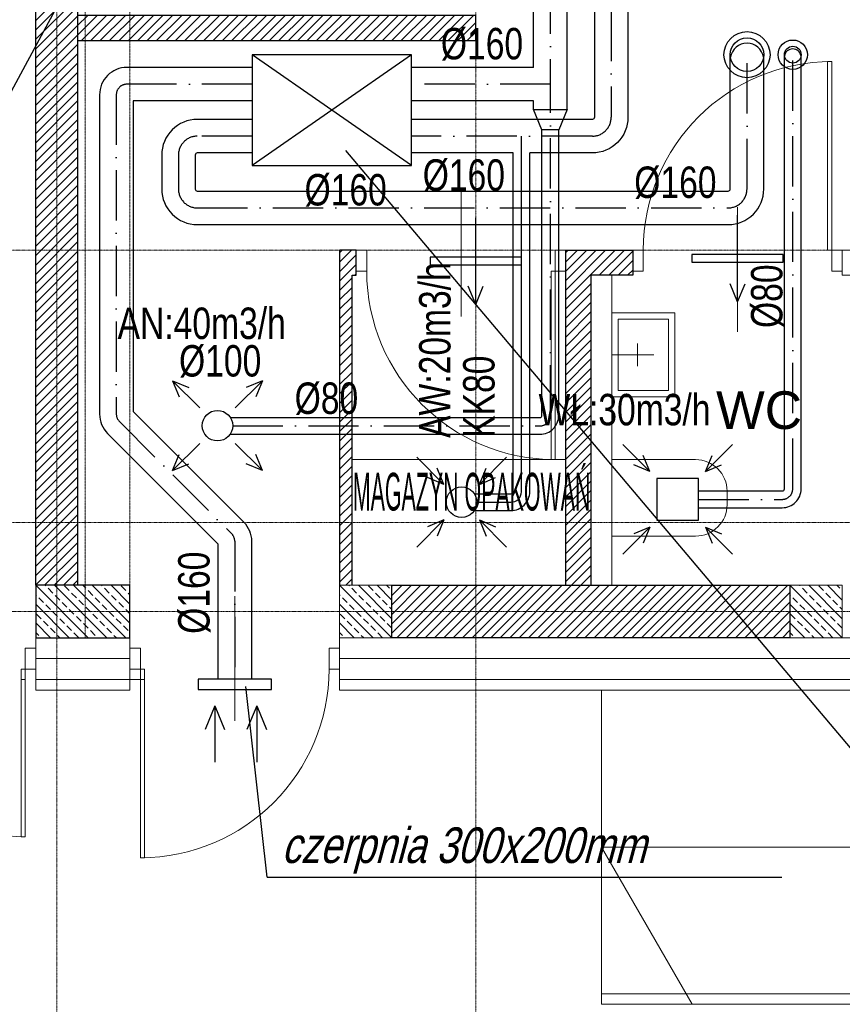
# Model space of a CAD drawing. Header units: millimetres. Extents: x 49908 to 79848, y -11883 to -3092.
# Tile 198 of 222: x 77273 to 77665, y -6787 to -6317. Entities that reach past the tile are written whole.
import ezdxf
from ezdxf.enums import TextEntityAlignment as Align

# ---------------------------------------------------------------- set-up
doc = ezdxf.new("R2010")
doc.units = ezdxf.units.MM
for name, pattern in [('ACAD_ISO10W100', [18, 12, -3, 0, -3]), ('AUSGEZOGEN', [0]), ('DASHDOT', [1, 0.5, -0.25, 0, -0.25]), ('DASHED', [19.05, 12.7, -6.35])]:
    doc.linetypes.add(name, pattern=pattern)
doc.layers.get('0').update_dxf_attribs({"color": 9, "lineweight": 9})
for name, color, linetype, lineweight in [('A opis', 9, 'Continuous', 13), ('A stolarka', 9, 'Continuous', 9), ('A wyp ruchome', 9, 'Continuous', 9), ('A_CIENKA', 9, 'Continuous', 9), ('A_HATCH', 9, 'Continuous', 9), ('A_IZOLACJA', 9, 'ZIGZAG', 9), ('A_KONSTRUKCJA', 9, 'Continuous', 25), ('A_MUROWANE', 9, 'Continuous', 25), ('A_OSIE', 9, 'DASHDOT', 9), ('A_PRZERYW', 9, 'DASHED', 9), ('\x9dciany', 9, 'Continuous', 9)]:
    doc.layers.add(name, color=color, linetype=linetype, lineweight=lineweight)
for name, color, linetype, true_color in [('S_W_Opis', 7, 'Continuous', 0xb000eb), ('S_W_went czerpanie', 7, 'Continuous', 0x0582ff), ('S_W_went nawiewna', 7, 'Continuous', 0x129b2b), ('S_W_went wyrzut', 7, 'Continuous', 0xa32900), ('S_W_went wywiewna', 7, 'Continuous', 0xdf5d0c)]:
    doc.layers.add(name, color=color, linetype=linetype, true_color=true_color)
doc.styles.add('Arial CE', font='arial.ttf')
doc.styles.add('ROMANS', font='romanpl.shx', dxfattribs={"bigfont": 'romanbigpl.shx'})
doc.linetypes.add('ZIGZAG', pattern='A,0.00254,-5.08,[131,ltypeshp.shx,S=5.08,R=0,X=-5.08,Y=0],-10.16,[131,ltypeshp.shx,S=5.08,R=180,X=5.08,Y=0],-5.08', length=20.32254)
pattern_1 = [(45, (24000, 0), (-2.24506403, 2.24506403), [])]

msp = doc.modelspace()

# ---------------------------------------------------------------- hatches: boundary and pattern name
at = {"lineweight": 5, "ltscale": 0.25}
h = msp.add_hatch(dxfattribs=at)
h.set_pattern_fill('ANSI33', color=256, angle=90, style=0)
h.set_pattern_definition([(135, (77305.4694, -6611.6265), (-4.4901, -4.4901), []), (135, (77305.4694, -6607.1363), (-4.4901, -4.4901), [3.175, -1.5875])])
h.paths.add_polyline_path([(77280.47, -6611.63), (77325.47, -6611.63), (77325.47, -6586.63), (77280.47, -6586.63)])
h = msp.add_hatch(dxfattribs=at)
h.set_pattern_fill('ANSI33', color=256, angle=90, style=0)
h.set_pattern_definition([(135, (77450.4694, -6611.6265), (-4.4901, -4.4901), []), (135, (77450.4694, -6607.1363), (-4.4901, -4.4901), [3.175, -1.5875])])
h.paths.add_polyline_path([(77425.47, -6611.63), (77450.47, -6611.63), (77450.47, -6586.63), (77425.47, -6586.63)])
h = msp.add_hatch(dxfattribs=at)
h.set_pattern_fill('ANSI33', color=256, angle=90, style=0)
h.set_pattern_definition([(135, (77665.4694, -6611.6265), (-4.4901, -4.4901), []), (135, (77665.4694, -6607.1363), (-4.4901, -4.4901), [3.175, -1.5875])])
h.paths.add_polyline_path([(77640.47, -6611.63), (77665.47, -6611.63), (77665.47, -6586.63), (77640.47, -6586.63)])
at = {"layer": 'A_HATCH', "transparency": 33554687}
h = msp.add_hatch(dxfattribs=at)
h.set_pattern_fill('ANSI31', color=256, angle=360)
h.set_pattern_definition(pattern_1)
h.paths.add_polyline_path([(77465.47, -5846.63), (77450.47, -5846.63), (77450.47, -6126.63), (77300.47, -6126.63), (77300.47, -6138.63), (77490.47, -6138.63), (77490.47, -6126.63), (77465.47, -6126.63)])
h.paths.add_polyline_path([(77490.47, -6314.63), (77300.47, -6314.63), (77300.47, -6326.63), (77490.47, -6326.63)])
h.paths.add_polyline_path([(77490.47, -6138.63), (77480.47, -6138.63), (77480.47, -6226.63), (77490.47, -6226.63)])
h.paths.add_polyline_path([(77670.47, -6126.63), (77580.47, -6126.63), (77580.47, -6138.63), (77670.47, -6138.63)])
h.paths.add_polyline_path([(77545.47, -6438.63), (77555.47, -6438.63), (77565.47, -6438.63), (77565.47, -6426.63), (77533.47, -6426.63), (77533.47, -6586.63), (77545.47, -6586.63)])
h.paths.add_polyline_path([(77433.47, -6426.63), (77425.47, -6426.63), (77425.47, -6586.63), (77431.47, -6586.63), (77431.47, -6438.63), (77433.47, -6438.63)])
h.paths.add_polyline_path([(78000.47, -6426.63), (77785.47, -6426.63), (77785.47, -6438.63), (78000.47, -6438.63)])
h.paths.add_polyline_path([(76725.47, -6370.63), (76700.47, -6370.63), (76700.47, -6382.63), (76725.47, -6382.63)])
h.paths.add_polyline_path([(76835.47, -6370.63), (76830.47, -6370.63), (76820.47, -6370.63), (76815.47, -6370.63), (76815.47, -6382.63), (76835.47, -6382.63)])
h.paths.add_polyline_path([(76965.47, -6370.63), (76925.47, -6370.63), (76925.47, -6382.63), (76965.47, -6382.63)])
h.paths.add_polyline_path([(77080.47, -6370.63), (77055.47, -6370.63), (77055.47, -6382.63), (77080.47, -6382.63)])
h.paths.add_polyline_path([(76960.47, -6225.63), (76950.47, -6225.63), (76950.47, -6370.63), (76960.47, -6370.63)])
h.paths.add_polyline_path([(77080.47, -6198.63), (76700.47, -6198.63), (76700.47, -6210.63), (77080.47, -6210.63)])
h.paths.add_polyline_path([(76960.47, -6210.63), (76950.47, -6210.63), (76950.47, -6225.63), (76960.47, -6225.63)])
h.paths.add_polyline_path([(76960.47, -6183.63), (76950.47, -6183.63), (76950.47, -6198.63), (76960.47, -6198.63)])
h.paths.add_polyline_path([(76960.47, -6038.63), (76950.47, -6038.63), (76950.47, -6183.63), (76960.47, -6183.63)])
h.paths.add_polyline_path([(76965.47, -6026.63), (76925.47, -6026.63), (76925.47, -6038.63), (76965.47, -6038.63)])
h.paths.add_polyline_path([(77080.47, -6026.63), (77055.47, -6026.63), (77055.47, -6038.63), (77080.47, -6038.63)])
h.paths.add_polyline_path([(76835.47, -6026.63), (76815.47, -6026.63), (76815.47, -6038.63), (76820.47, -6038.63), (76830.47, -6038.63), (76835.47, -6038.63)])
h.paths.add_polyline_path([(76725.47, -6026.63), (76700.47, -6026.63), (76700.47, -6038.63), (76725.47, -6038.63)])
h.paths.add_polyline_path([(76830.47, -6038.63), (76820.47, -6038.63), (76820.47, -6183.63), (76830.46, -6183.63), (76830.47, -6183.63)])
h.paths.add_polyline_path([(76830.47, -6183.63), (76820.47, -6183.63), (76820.47, -6198.63), (76830.47, -6198.63)])
h.paths.add_polyline_path([(76830.47, -6210.63), (76820.47, -6210.63), (76820.47, -6370.63), (76830.47, -6370.63)])
h = msp.add_hatch(dxfattribs=at)
h.set_pattern_fill('ANSI31', color=256, angle=360)
h.set_pattern_definition(pattern_1)
h.paths.add_polyline_path([(77100.47, -6526.63), (77080.47, -6526.63), (77080.47, -6586.63), (77100.47, -6586.63)])
h.paths.add_polyline_path([(77300.47, -6239.13), (77280.47, -6239.13), (77280.47, -6586.63), (77300.47, -6586.63)])
h.paths.add_polyline_path([(77690.47, -6271.63), (77680.47, -6271.63), (77670.47, -6271.63), (77670.47, -6586.63), (77690.47, -6586.63)])
h = msp.add_hatch(dxfattribs=at)
h.set_pattern_fill('ANSI31', color=256, angle=360)
h.set_pattern_definition([(45, (24000, -1e-11), (-2.24506403, 2.24506403), [])])
h.paths.add_polyline_path([(77640.47, -6611.63), (77640.47, -6586.63), (77450.47, -6586.63), (77450.47, -6611.63)])

# ---------------------------------------------------------------- linework, layer by layer
for p, q in [((77273.47, -6626.63), (77280.47, -6626.63)), ((77550.47, -6786.63), (77550.47, -6636.63)), ((77550.47, -6711.63), (78050.47, -6711.63)), ((77550.47, -6711.63), (77593.77, -6786.63)), ((78050.47, -6781.63), (77550.47, -6781.63)), ((78050.47, -6786.63), (77550.47, -6786.63))]:
    msp.add_line(p, q)
for points in [[(77280.47, -6611.63), (77325.47, -6611.63), (77325.47, -6586.63), (77280.47, -6586.63)], [(77425.47, -6611.63), (77450.47, -6611.63), (77450.47, -6586.63), (77425.47, -6586.63)], [(77640.47, -6611.63), (77665.47, -6611.63), (77665.47, -6586.63), (77640.47, -6586.63)]]:
    msp.add_lwpolyline(points, close=True)
at = {"ltscale": 0.5}
for points in [[(77280.47, -6636.63), (77280.47, -6611.63)], [(77425.47, -6636.63), (77425.47, -6611.63)]]:
    msp.add_lwpolyline(points, dxfattribs=at)
at = {"layer": 'A opis', "ltscale": 0.5}
for p, q in [((77483.47, -6398.78), (77483.47, -6458.28)), ((77615.52, -6465.61), (77615.52, -6406.11)), ((77375.47, -6651.38), (77375.47, -6591.88))]:
    msp.add_line(p, q, dxfattribs=at)
at = {"layer": 'A stolarka', "linetype": 'AUSGEZOGEN', "lineweight": 0}
for p, q in [((77483.47, -6439.13), (77483.47, -6424.13)), ((77615.47, -6424.13), (77615.47, -6439.13)), ((77375.47, -6629.13), (77375.47, -6614.13))]:
    msp.add_line(p, q, dxfattribs=at)
for points in [[(77660.47, -6426.63), (77658.47, -6426.63), (77658.47, -6336.63), (77660.47, -6336.63)], [(77438.47, -6426.63), (77433.47, -6426.63), (77433.47, -6436.63), (77438.47, -6436.63)], [(77533.47, -6426.63), (77528.47, -6426.63), (77528.47, -6436.63), (77533.47, -6436.63)], [(77570.47, -6436.63), (77565.47, -6436.63), (77565.47, -6426.63), (77570.47, -6426.63)], [(77665.47, -6436.63), (77660.47, -6436.63), (77660.47, -6426.63), (77665.47, -6426.63)], [(77528.47, -6436.63), (77526.47, -6436.63), (77526.47, -6526.63), (77528.47, -6526.63)], [(77280.47, -6616.63), (77275.47, -6616.63), (77275.47, -6626.63), (77280.47, -6626.63)], [(77325.47, -6616.63), (77330.47, -6616.63), (77330.47, -6626.63), (77325.47, -6626.63)], [(77420.47, -6616.63), (77425.47, -6616.63), (77425.47, -6626.63), (77420.47, -6626.63)], [(77275.47, -6626.63), (77273.47, -6626.63), (77273.47, -6706.63), (77275.47, -6706.63)], [(77330.47, -6626.63), (77332.47, -6626.63), (77332.47, -6716.63), (77330.47, -6716.63)]]:
    msp.add_lwpolyline(points, close=True, dxfattribs=at)
for centre, radius, start, end in [((77660.47, -6426.63), 90, 90, 180), ((77528.47, -6436.63), 90, 180, 270), ((77275.47, -6626.63), 80, 180, 270), ((77330.47, -6626.63), 90, 270, 0)]:
    msp.add_arc(centre, radius, start, end, dxfattribs=at)
at = {"layer": 'A wyp ruchome'}
msp.add_line((77431.47, -6526.63), (77533.47, -6526.63), dxfattribs=at)
msp.add_lwpolyline([(77545.47, -6586.63), (77555.47, -6586.63), (77555.47, -6438.63), (77545.47, -6438.63)], dxfattribs=at)
for points in [[(77585.47, -6496.63), (77585.47, -6456.63), (77555.47, -6456.63), (77555.47, -6496.63)], [(77582.47, -6493.63), (77582.47, -6459.63), (77558.47, -6459.63), (77558.47, -6493.63)]]:
    msp.add_lwpolyline(points, close=True, dxfattribs=at)
at = {"layer": 'A wyp ruchome', "color": 8, "linetype": 'AUSGEZOGEN', "lineweight": 0}
for points in [[(77567.78, -6482.01), (77567.78, -6471.24)], [(77555.47, -6476.63), (77575.47, -6476.63)]]:
    msp.add_lwpolyline(points, dxfattribs=at)
at = {"layer": 'A wyp ruchome'}
msp.add_lwpolyline([(77555.47, -6563.13), (77595.47, -6563.13, 0.414214), (77610.47, -6548.13), (77610.47, -6541.63, 0.414205), (77595.47, -6526.63), (77555.47, -6526.63), (77555.47, -6563.13)], format="xyb", dxfattribs=at)
at = {"layer": 'A_CIENKA'}
for points in [[(78025.47, -6426.63), (78025.47, -6611.63), (77425.47, -6611.63)], [(78045.47, -6426.63), (78045.47, -6631.63), (77425.47, -6631.63)], [(77275.47, -6631.63), (77273.47, -6631.63)], [(77332.47, -6631.63), (77280.47, -6631.63)]]:
    msp.add_lwpolyline(points, dxfattribs=at)
at = {"layer": 'A_IZOLACJA', "ltscale": 0.015}
msp.add_lwpolyline([(78035.47, -6426.63), (78035.47, -6621.63), (77425.47, -6621.63)], dxfattribs=at)
at = {"layer": 'A_IZOLACJA', "ltscale": 0.01}
msp.add_lwpolyline([(77325.47, -6621.63), (77280.47, -6621.63)], dxfattribs=at)
at = {"layer": 'A_KONSTRUKCJA'}
msp.add_lwpolyline([(77280.47, -6586.63), (77280.47, -6611.63), (77325.47, -6611.63), (77325.47, -6586.63)], close=True, dxfattribs=at)
at = {"layer": 'A_MUROWANE'}
for points in [[(77300.47, -6586.63), (77280.47, -6586.63), (77280.47, -6239.13), (77300.47, -6239.13)], [(77640.47, -6611.63), (77450.47, -6611.63), (77450.47, -6586.63), (77640.47, -6586.63)]]:
    msp.add_lwpolyline(points, close=True, dxfattribs=at)
for points in [[(77300.47, -6326.63), (77490.47, -6326.63), (77490.47, -6314.63), (77300.47, -6314.63)], [(77431.47, -6586.63), (77431.47, -6438.63), (77433.47, -6438.63), (77433.47, -6426.63), (77425.47, -6426.63), (77425.47, -6586.63)], [(77533.47, -6586.63), (77533.47, -6426.63), (77565.47, -6426.63), (77565.47, -6438.63), (77545.47, -6438.63), (77545.47, -6586.63)]]:
    msp.add_lwpolyline(points, dxfattribs=at)
at = {"layer": 'A_OSIE', "ltscale": 0.3, "transparency": 33554559}
for p, q in [((77290.47, -3902.99), (77290.47, -7140.05)), ((77490.47, -3902.99), (77490.47, -7140.05)), ((78341.81, -6426.63), (75440.85, -6426.63)), ((78341.81, -6556.63), (75440.85, -6556.63)), ((75440.85, -6599.13), (78342.17, -6599.13))]:
    msp.add_line(p, q, dxfattribs=at)
at = {"layer": 'A_PRZERYW', "ltscale": 0.01}
for points in [[(77304.08, -6611.63), (77304.08, -4282.11)], [(77325.47, -6611.63), (77324.96, -4306.63)]]:
    msp.add_lwpolyline(points, dxfattribs=at)
at = {"layer": 'S_W_Opis', "color": 1, "ltscale": 0.1}
for p, q in [((77291.75, -6308.08), (77257.42, -6371.8)), ((77671.18, -6666.32), (77428.54, -6379.09)), ((77390.96, -6725.87), (77380.81, -6635))]:
    msp.add_line(p, q, dxfattribs=at)
at = {"layer": 'S_W_Opis', "color": 3, "ltscale": 0.1}
msp.add_line((77390.96, -6725.87), (77636.58, -6725.87), dxfattribs=at)
at = {"layer": 'S_W_went czerpanie'}
for points in [[(77383.8, -6339.43), (77323.94, -6339.43, 0.414214), (77310.94, -6352.43), (77310.94, -6504.89, 0.198912), (77314.74, -6514.08), (77367.47, -6566.81), (77367.47, -6631.37)], [(77383.8, -6355.43), (77326.94, -6355.43), (77326.94, -6503.65), (77379.66, -6556.38, -0.198912), (77383.47, -6565.57), (77383.47, -6631.37)]]:
    msp.add_lwpolyline(points, format="xyb", dxfattribs=at)
at = {"layer": 'S_W_went czerpanie', "color": 1, "linetype": 'ACAD_ISO10W100', "ltscale": 2}
msp.add_lwpolyline([(77383.8, -6347.43), (77323.94, -6347.43, 0.414214), (77318.94, -6352.43), (77318.94, -6504.89, 0.198912), (77320.4, -6508.43), (77374, -6562.03, -0.198912), (77375.47, -6565.57), (77375.47, -6636.37)], format="xyb", dxfattribs=at)
at = {"layer": 'S_W_went nawiewna', "ltscale": 2}
for p, q in [((77534.12, -6359.49), (77534.12, -6226.75)), ((77518.12, -6339.43), (77518.12, -6292.74)), ((77518.12, -6339.43), (77459.86, -6339.43)), ((77518.12, -6355.43), (77459.86, -6355.43)), ((77518.12, -6359.49), (77518.12, -6355.43)), ((77518.12, -6359.49), (77534.12, -6359.49)), ((77522.12, -6369.15), (77518.12, -6359.49)), ((77534.12, -6359.49), (77530.12, -6369.15)), ((77530.12, -6369.15), (77522.12, -6369.15)), ((77345.77, -6489), (77348.98, -6496.73)), ((77345.77, -6489), (77353.51, -6492.2)), ((77345.77, -6489), (77358.73, -6501.95)), ((77388.66, -6489), (77375.71, -6501.95)), ((77388.66, -6489), (77380.93, -6492.2)), ((77388.66, -6489), (77385.46, -6496.73)), ((77345.77, -6531.89), (77358.73, -6518.93)), ((77388.66, -6531.89), (77375.71, -6518.93)), ((77345.77, -6531.89), (77348.98, -6524.15)), ((77388.66, -6531.89), (77385.46, -6524.15)), ((77345.77, -6531.89), (77353.51, -6528.68)), ((77388.66, -6531.89), (77380.93, -6528.68))]:
    msp.add_line(p, q, dxfattribs=at)
at = {"layer": 'S_W_went nawiewna', "color": 1, "linetype": 'ACAD_ISO10W100', "ltscale": 2}
for p, q in [((77526.12, -6359.49), (77526.12, -6236.38)), ((77526.12, -6347.43), (77459.86, -6347.43))]:
    msp.add_line(p, q, dxfattribs=at)
at = {"layer": 'S_W_went nawiewna', "color": 3, "ltscale": 2, "true_color": 0x00f000}
for p, q in [((77615.52, -6451.31), (77615.52, -6409.89)), ((77490.47, -6452.55), (77490.47, -6411.13)), ((77615.52, -6451.31), (77611.94, -6442.66)), ((77615.52, -6451.31), (77619.1, -6442.66)), ((77490.47, -6452.55), (77486.89, -6443.9)), ((77490.47, -6452.55), (77494.05, -6443.9))]:
    msp.add_line(p, q, dxfattribs=at)
at = {"layer": 'S_W_went nawiewna', "color": 152, "ltscale": 2, "true_color": 0x0373ce}
for p, q in [((77365.96, -6644.2), (77361.27, -6655.52)), ((77365.96, -6644.2), (77370.65, -6655.52)), ((77365.96, -6644.2), (77365.96, -6671)), ((77385.96, -6644.2), (77381.27, -6655.52)), ((77385.96, -6644.2), (77390.65, -6655.52)), ((77385.96, -6644.2), (77385.96, -6671))]:
    msp.add_line(p, q, dxfattribs=at)
at = {"layer": 'S_W_went nawiewna', "color": 1, "linetype": 'ACAD_ISO10W100', "ltscale": 2}
msp.add_lwpolyline([(77374.5, -6510.54), (77521.12, -6510.54, 0.414214), (77526.12, -6505.54), (77526.12, -6359.49)], format="xyb", dxfattribs=at)
at = {"layer": 'S_W_went nawiewna', "ltscale": 2}
for points in [[(77373.23, -6514.54), (77521.12, -6514.54, 0.414214), (77530.12, -6505.54), (77530.12, -6369.15)], [(77373.36, -6506.54), (77521.12, -6506.54, 0.414214), (77522.12, -6505.54), (77522.12, -6369.15)]]:
    msp.add_lwpolyline(points, format="xyb", dxfattribs=at)
at = {"layer": 'S_W_went nawiewna', "color": 3, "true_color": 0x00f000}
for points in [[(77637.32, -6428.69), (77593.72, -6428.69), (77593.72, -6432.39), (77637.32, -6432.39)], [(77512.27, -6429.93), (77468.67, -6429.93), (77468.67, -6433.63), (77512.27, -6433.63)]]:
    msp.add_lwpolyline(points, close=True, dxfattribs=at)
at = {"layer": 'S_W_went nawiewna', "color": 152, "ltscale": 0.1, "true_color": 0x0373ce}
msp.add_lwpolyline([(77357.97, -6636.37), (77392.97, -6636.37), (77392.97, -6631.37), (77357.97, -6631.37)], close=True, dxfattribs=at)
at = {"layer": 'S_W_went nawiewna'}
msp.add_circle((77367.22, -6510.44), 7.28, dxfattribs=at)
at = {"layer": 'S_W_went wyrzut'}
for points in [[(77383.8, -6364.22), (77357.6, -6364.22, 0.414214), (77340.6, -6381.22), (77340.6, -6397.46, 0.414214), (77357.6, -6414.46), (77610.98, -6414.46, 0.414214), (77627.98, -6397.46), (77627.98, -6333.33)], [(77383.8, -6380.22), (77357.6, -6380.22, 0.414214), (77356.6, -6381.22), (77356.6, -6397.46, 0.414214), (77357.6, -6398.46), (77610.98, -6398.46, 0.414214), (77611.98, -6397.46), (77611.98, -6333.33)], [(77596.88, -6541.59), (77636.82, -6541.59, 0.414214), (77637.82, -6540.59), (77637.82, -6333.33)], [(77596.88, -6549.59), (77636.82, -6549.59, 0.414214), (77645.82, -6540.59), (77645.82, -6333.33)]]:
    msp.add_lwpolyline(points, format="xyb", dxfattribs=at)
at = {"layer": 'S_W_went wyrzut', "color": 1, "linetype": 'ACAD_ISO10W100', "ltscale": 2}
for points in [[(77383.8, -6372.22), (77357.6, -6372.22, 0.414214), (77348.6, -6381.22), (77348.6, -6397.46, 0.414214), (77357.6, -6406.46), (77610.98, -6406.46, 0.414214), (77619.98, -6397.46), (77619.98, -6333.33)], [(77596.88, -6545.59), (77636.82, -6545.59, 0.414214), (77641.82, -6540.59), (77641.82, -6333.33)]]:
    msp.add_lwpolyline(points, format="xyb", dxfattribs=at)
at = {"layer": 'S_W_went wyrzut'}
for centre, radius in [((77619.98, -6333.33), 11), ((77619.98, -6333.33), 8), ((77641.82, -6333.33), 7), ((77641.82, -6333.33), 4)]:
    msp.add_circle(centre, radius, dxfattribs=at)
for centre, radius in [((77619.98, -6335.84), 8), ((77641.82, -6334.59), 4)]:
    msp.add_arc(centre, radius, 9.0374, 170.9626, dxfattribs=at)
at = {"layer": 'S_W_went wywiewna', "color": 2, "ltscale": 2}
for p, q in [((77459.86, -6333.41), (77383.8, -6386.24)), ((77459.86, -6386.24), (77383.8, -6333.41))]:
    msp.add_line(p, q, dxfattribs=at)
at = {"layer": 'S_W_went wywiewna', "ltscale": 2}
for p, q in [((77573.64, -6532.36), (77560.69, -6519.4)), ((77600.11, -6532.36), (77613.07, -6519.4)), ((77475.26, -6538.44), (77462.31, -6525.48)), ((77492.25, -6538.44), (77505.2, -6525.48)), ((77573.64, -6532.36), (77570.44, -6524.62)), ((77600.11, -6532.36), (77603.32, -6524.62)), ((77475.26, -6538.44), (77472.06, -6530.7)), ((77492.25, -6538.44), (77495.45, -6530.7)), ((77573.64, -6532.36), (77565.9, -6529.15)), ((77600.11, -6532.36), (77607.85, -6529.15)), ((77475.26, -6538.44), (77467.52, -6535.23)), ((77492.25, -6538.44), (77499.98, -6535.23)), ((77475.26, -6555.42), (77462.31, -6568.38)), ((77475.26, -6555.42), (77467.52, -6558.63)), ((77475.26, -6555.42), (77472.06, -6563.16)), ((77492.25, -6555.42), (77495.45, -6563.16)), ((77492.25, -6555.42), (77499.98, -6558.63)), ((77492.25, -6555.42), (77505.2, -6568.38)), ((77573.64, -6558.83), (77560.69, -6571.78)), ((77573.64, -6558.83), (77565.9, -6562.03)), ((77573.64, -6558.83), (77570.44, -6566.57)), ((77600.11, -6558.83), (77603.32, -6566.57)), ((77600.11, -6558.83), (77607.85, -6562.03)), ((77600.11, -6558.83), (77613.07, -6571.78))]:
    msp.add_line(p, q, dxfattribs=at)
at = {"layer": 'S_W_went wywiewna', "color": 1, "linetype": 'ACAD_ISO10W100', "ltscale": 2}
msp.add_lwpolyline([(77555.16, -6168.02), (77555.16, -6363.22, -0.414214), (77546.16, -6372.22), (77459.86, -6372.22)], format="xyb", dxfattribs=at)
at = {"layer": 'S_W_went wywiewna', "ltscale": 2}
for points in [[(77547.16, -6172.02), (77547.16, -6363.22, -0.414214), (77546.16, -6364.22), (77459.86, -6364.22)], [(77547.16, -6172.02), (77547.16, -6363.22, -0.414214), (77546.16, -6364.22), (77459.86, -6364.22)], [(77547.16, -6172.02), (77547.16, -6363.22, -0.414214), (77546.16, -6364.22), (77459.86, -6364.22)], [(77563.16, -6220.43), (77563.16, -6363.22, -0.414214), (77546.16, -6380.22), (77516.31, -6380.22)]]:
    msp.add_lwpolyline(points, format="xyb", dxfattribs=at)
at = {"layer": 'S_W_went wywiewna', "color": 2, "ltscale": 0.8}
msp.add_lwpolyline([(77459.86, -6386.24), (77459.86, -6333.41), (77383.8, -6333.41), (77383.8, -6386.24)], close=True, dxfattribs=at)
at = {"layer": 'S_W_went wywiewna'}
for points in [[(77491.03, -6546.93), (77507.31, -6546.93, 0.414214), (77512.31, -6541.93), (77512.31, -6372.22)], [(77489.84, -6550.93), (77507.31, -6550.93, 0.414214), (77516.31, -6541.93), (77516.31, -6380.22)], [(77489.84, -6542.93), (77507.31, -6542.93, 0.414214), (77508.31, -6541.93), (77508.31, -6380.22)]]:
    msp.add_lwpolyline(points, format="xyb", dxfattribs=at)
at = {"layer": 'S_W_went wywiewna', "ltscale": 2}
msp.add_lwpolyline([(77508.31, -6380.22), (77459.86, -6380.22)], dxfattribs=at)
at = {"layer": 'S_W_went wywiewna', "ltscale": 0.01}
msp.add_lwpolyline([(77576.88, -6555.59), (77596.88, -6555.59), (77596.88, -6535.59), (77576.88, -6535.59)], close=True, dxfattribs=at)
at = {"layer": 'S_W_went wywiewna', "linetype": 'Continuous'}
msp.add_circle((77483.75, -6546.93), 7.28, dxfattribs=at)
at = {"layer": '\x9dciany'}
for p, q in [((77325.47, -6636.63), (77325.47, -6611.63)), ((77280.47, -6636.63), (77325.47, -6636.63)), ((78050.47, -6636.63), (77425.47, -6636.63))]:
    msp.add_line(p, q, dxfattribs=at)
msp.add_lwpolyline([(77670.47, -6426.63), (77665.47, -6426.63), (77665.47, -6438.63), (77670.47, -6438.63)], dxfattribs=at)

# ---------------------------------------------------------------- texts
at = {"layer": 'S_W_Opis', "lineweight": 18, "style": 'ROMANS', "width": 0.8}
for s, p in [('%%C160', (77473.86, -6335.56)), ('%%C160', (77465.2, -6398.27)), ('%%C160', (77566.17, -6401.71)), ('%%C160', (77408.79, -6405.3)), ('AN:40m3/h', (77319.56, -6469.04)), ('%%c100', (77348.88, -6486.96)), ('%%C80', (77404.07, -6504.8)), ('WŁ:30m3/h', (77520.49, -6510.25))]:
    msp.add_text(s, height=15, dxfattribs=at).set_placement(p)
for s, p in [('AW:20m3/h', (77478.45, -6516.26)), ('%%C80', (77636.89, -6463.79)), ('KK80', (77499.47, -6516.22)), ('%%C160', (77363.45, -6609.79))]:
    msp.add_text(s, height=15, rotation=90, dxfattribs=at).set_placement(p)
at = {"layer": 'S_W_Opis', "lineweight": 18, "style": 'ROMANS', "oblique": 15, "width": 0.8}
msp.add_text('czerpnia 300x200mm', height=17, dxfattribs=at).set_placement((77397.8, -6719.18))
at = {"layer": '\x9dciany', "style": 'Arial CE', "width": 0.979625}
msp.add_text('WC', height=18, dxfattribs=at).set_placement((77605.2, -6512.02), (77646.24, -6512.02), align=Align.FIT)
at = {"layer": '\x9dciany', "linetype": 'Continuous', "lineweight": 35, "style": 'Arial CE'}
for s, width, p, p2 in [('WC', 0.979625, (77605.2, -6512.02), (77646.24, -6512.02)), ('MAGAZYN OPAKOWAŃ', 0.405827, (77431.84, -6550.93), (77545.24, -6550.93))]:
    msp.add_text(s, height=18, dxfattribs=dict(at, width=width)).set_placement(p, p2, align=Align.FIT)

doc.saveas('drawing.dxf')
